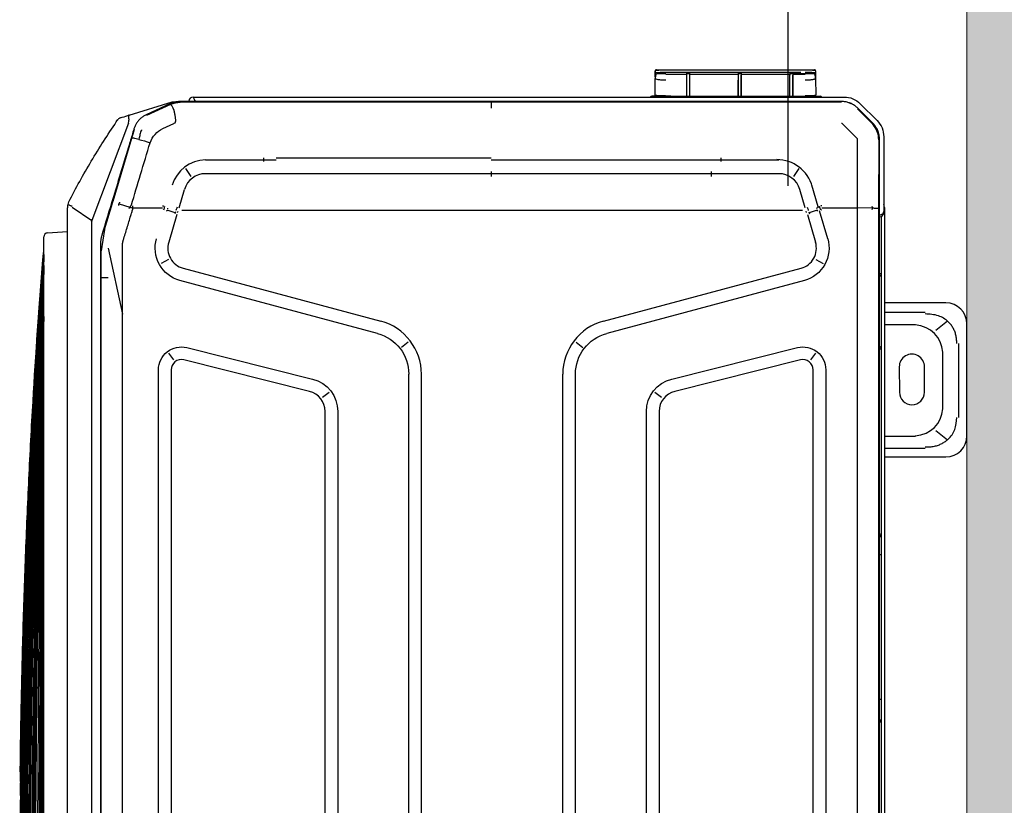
# Model space of a CAD drawing. Header units: millimetres. Extents: x 922208 to 1069538, y -182208 to -99877.
# Tile 29 of 256: x 970288 to 970754, y -173406 to -173034. Entities that reach past the tile are written whole.
import ezdxf

# ---------------------------------------------------------------- set-up
doc = ezdxf.new("R2010")
doc.units = ezdxf.units.MM
doc.header["$MEASUREMENT"] = 0
doc.linetypes.add('HIDDEN', pattern=[20, 10, -10])
for name, color, linetype, lineweight in [('IS_KLIM_FREON', 6, 'GAS_LINE', 35), ('IS_POWRÓT', 5, 'HIDDEN', 30), ('Nowe_220-A Ściany_Nr_pióra__19', 255, 'Continuous', 0), ('Nowe_220-A Ściany_Nr_pióra__27', 7, 'Continuous', 25)]:
    doc.layers.add(name, color=color, linetype=linetype, lineweight=lineweight)
doc.layers.add('IS_KLIM_urządzenia', color=3, linetype='Continuous')
doc.linetypes.add('GAS_LINE', pattern='A,12.7,-5.08,["GAS",Standard,S=2.54,R=0,X=-2.54,Y=-1.27],-6.35', length=24.13)

# ---------------------------------------------------------------- blocks, each defined once
blk = doc.blocks.new('parter01')
at = {"layer": 'Nowe_220-A Ściany_Nr_pióra__19', "linetype": 'Continuous', "lineweight": 0}
blk.add_hatch(color=255, dxfattribs=at).paths.add_polyline_path([(971106.55073, -117780.02068), (971106.55073, -113250.02068), (970736.55073, -113250.02068), (970736.55073, -117780.02068)])
at = {"layer": 'Nowe_220-A Ściany_Nr_pióra__27', "color": 7, "linetype": 'Continuous', "lineweight": 0}
blk.add_lwpolyline([(970736.55073, -113250.02068), (970736.55073, -118030.02068)], dxfattribs=at)
blk = doc.blocks.new('G$CE471A013')
at = {"linetype": 'Continuous'}
for p, q in [((-52.435, 41.216), (-57.735, 41.216)), ((-56.811, 40.816), (-53.307, 40.816)), ((-58.735, 40.216), (-58.735, 37.301)), ((-57.87, 40.295), (-57.426, 39.746)), ((-52.692, 39.746), (-52.248, 40.295)), ((-51.435, 37.301), (-51.435, 40.216)), ((-53.717, 40.077), (-56.401, 40.077)), ((-58.291, 37.3), (-58.291, 39.241)), ((-54.497, 39.198), (-55.697, 39.206)), ((-51.827, 39.241), (-51.827, 37.3)), ((-57.694, 38.769), (-57.694, 37.301)), ((-52.424, 37.301), (-52.424, 38.769)), ((-55.697, 38.006), (-54.497, 38.013)), ((-68.168, 36.156), (-67.37, 36.954)), ((-66.881, 36.958), (-66.893, 36.986)), ((-66.606, 37.271), (-63.067, 37.271)), ((23.598, 37.069), (-66.48, 37.069)), ((-66.462, 37.035), (-66.435, 37.035)), ((-66.435, 37.034), (-63.211, 37.029)), ((-63.256, 37.301), (6.245, 37.301)), ((-63.211, 37.029), (-21.491, 37.029)), ((-63.067, 37.271), (-63.006, 37.271)), ((-62.823, 37.151), (6.095, 37.151)), ((-46.818, 37.069), (-46.818, 37.151)), ((-39.955, 37.069), (-39.955, 37.151)), ((-67.244, 36.753), (-67.954, 36.043)), ((-67.906, 36.045), (-67.231, 36.718)), ((-63.222, 36.747), (-63.229, 36.025)), ((-67.906, 36.045), (-67.926, 36.025)), ((-63.231, 34.339), (-63.231, 36.025)), ((-68.16, 35.682), (-68.187, 35.693)), ((-68.485, 4.539), (-68.485, 35.393)), ((-68.27, 35.28), (-68.27, 3.917)), ((-68.237, 35.268), (-68.237, 18.659)), ((-61.773, 34.614), (-63.101, 34.22)), ((-68.528, 33.352), (-68.528, 34.252)), ((-63.275, 34.162), (-64.302, 33.869)), ((-63.22, 34.09), (-63.293, 34.234)), ((-63.128, 34.119), (-62.999, 33.739)), ((-60.791, 34.052), (-60.595, 34.401)), ((-55.564, 34.525), (12.681, 34.525)), ((-69.729, 34.04), (-69.624, 34.041)), ((-69.623, 34.041), (-69.624, 34.041)), ((-69.364, 34.043), (-68.578, 34.051)), ((-68.528, 33.852), (-68.558, 33.852)), ((-63.012, 33.616), (-63.073, 33.593)), ((-62.913, 33.65), (-61.603, 34.039)), ((-56.03, 33.809), (-56.346, 34.056)), ((12.681, 33.925), (-55.564, 33.925)), ((-69.778, 26.937), (-69.778, 33.546)), ((-69.66, 26.936), (-69.662, 33.348)), ((-69.661, 32.97), (-69.661, 33.348)), ((-69.587, 33.547), (-69.586, 32.971)), ((-69.574, 32.977), (-69.574, 33.547)), ((-68.528, 27.182), (-68.528, 33.352)), ((-65.097, 33.248), (-64.718, 32.988)), ((-63.243, 33.54), (-64.111, 33.292)), ((-63.11, 33.418), (-63.11, 29.549)), ((-57.867, 23.986), (-60.377, 33.353)), ((-59.798, 33.508), (-57.288, 24.142)), ((-55.124, 27.223), (-56.612, 33.184)), ((-56.03, 33.329), (-54.542, 27.368)), ((-69.645, 32.97), (-69.661, 32.97)), ((-69.66, 30.52), (-69.661, 32.82)), ((-69.645, 32.82), (-69.661, 32.82)), ((-69.585, 32.971), (-69.58, 32.976)), ((-69.584, 32.97), (-69.584, 32.82)), ((-69.573, 30.526), (-69.574, 32.82)), ((-68.528, 32.97), (-69.514, 32.97)), ((-68.528, 32.819), (-69.514, 32.82)), ((-68.553, 32.977), (-69.28, 32.98)), ((-65.503, 29.549), (-65.503, 32.296)), ((-64.853, 32.296), (-64.853, 29.549)), ((-69.644, 30.52), (-69.66, 30.52)), ((-69.66, 30.384), (-69.644, 30.384)), ((-69.66, 28.083), (-69.66, 30.384)), ((-69.584, 30.521), (-69.579, 30.526)), ((-69.579, 30.378), (-69.584, 30.382)), ((-69.583, 30.519), (-69.583, 30.384)), ((-69.573, 28.084), (-69.573, 30.377)), ((-68.528, 30.519), (-69.513, 30.519)), ((-68.528, 30.384), (-69.513, 30.384)), ((-68.553, 30.526), (-69.279, 30.53)), ((-68.553, 30.377), (-69.279, 30.373)), ((-65.61, 29.549), (-65.426, 29.549)), ((-65.503, 29.112), (-65.503, 29.549)), ((-64.853, 29.549), (-64.853, 29.112)), ((-63.11, 29.549), (-63.11, 7.87)), ((-65.503, 18.659), (-65.503, 29.112)), ((-64.717, 29.112), (-64.95, 29.112)), ((-64.853, 29.112), (-64.853, 18.659)), ((-69.66, 28.083), (-69.644, 28.083)), ((-69.582, 28.084), (-69.582, 27.934)), ((-68.528, 28.084), (-69.513, 28.084)), ((-69.659, 27.933), (-69.644, 27.933)), ((-69.659, 26.936), (-69.659, 27.933)), ((-69.583, 27.932), (-69.578, 27.927)), ((-69.572, 26.937), (-69.573, 27.926)), ((-68.528, 27.934), (-69.513, 27.934)), ((-69.278, 27.923), (-68.553, 27.927)), ((-68.528, 27.182), (-68.528, 26.282)), ((-68.558, 26.632), (-68.528, 26.632)), ((-54.509, 26.429), (-54.262, 26.745)), ((-53.591, 26.625), (10.708, 26.625)), ((-69.621, 26.443), (-69.729, 26.444)), ((-69.729, 26.444), (-69.621, 26.443)), ((-68.578, 26.433), (-69.362, 26.441)), ((-68.578, 26.432), (-69.362, 26.44)), ((10.708, 26.025), (-53.591, 26.025)), ((-56.871, 22.685), (-56.627, 23.003)), ((-21.491, 22.659), (-55.356, 22.659)), ((-21.491, 22.059), (-55.356, 22.059)), ((-68.237, 18.659), (-68.237, 6.47)), ((-65.61, 8.47), (-65.61, 18.659)), ((-64.95, 18.659), (-64.717, 18.659)), ((-64.853, 18.659), (-64.853, 7.87)), ((-21.391, 15.359), (-55.356, 15.359)), ((-56.871, 14.734), (-56.627, 14.416)), ((-21.391, 14.759), (-55.356, 14.759)), ((-60.377, 4.066), (-57.867, 13.432)), ((-57.288, 13.277), (-59.798, 3.911)), ((-53.591, 11.393), (10.708, 11.393)), ((-54.262, 10.674), (-54.509, 10.989)), ((10.708, 10.793), (-53.591, 10.793)), ((-56.612, 4.235), (-55.124, 10.196)), ((-54.542, 10.051), (-56.03, 4.09)), ((-65.503, 7.87), (-65.503, 8.47)), ((-65.61, 7.87), (-65.426, 7.87)), ((-65.503, 5.123), (-65.503, 7.87)), ((-64.853, 7.87), (-64.853, 5.123)), ((-63.11, 7.87), (-63.11, 4.001)), ((-68.237, 6.47), (-68.237, 3.923)), ((-68.27, 4.339), (-68.285, 4.339)), ((-65.097, 4.171), (-64.718, 4.43)), ((-68.257, 3.543), (-68.257, 3.8)), ((-63.243, 3.878), (-64.111, 4.126)), ((-63.012, 3.803), (-63.073, 3.826)), ((-62.913, 3.769), (-61.603, 3.38)), ((-67.63, 1.51), (-68.257, 3.543)), ((-68.245, 3.686), (-68.217, 3.692)), ((-68.172, 3.467), (-67.645, 2.317)), ((-67.621, 2.341), (-68.14, 3.475)), ((-66.99, 3.095), (-67.234, 3.626)), ((-63.226, 3.33), (-63.183, 3.316)), ((-62.999, 3.679), (-63.128, 3.299)), ((-60.791, 3.367), (-60.595, 3.017)), ((-56.346, 3.363), (-56.03, 3.61)), ((-55.564, 3.493), (12.681, 3.493)), ((-63.231, 1.667), (-63.231, 3.08)), ((12.681, 2.893), (-55.564, 2.893)), ((-67.353, 1.978), (-67.373, 1.954)), ((-67.249, 1.476), (-62.642, -0.258)), ((-63.552, 0.74), (-66.539, 1.639)), ((-63.424, 1.025), (-63.272, 1.544)), ((-61.319, 0.514), (-58.196, 1.188)), ((-62.213, 0.335), (-63.453, 0.711)), ((-59.916, 0.514), (-59.916, 0.179)), ((-62.213, 0.335), (-61.199, 0.184)), ((-61.726, 0.155), (-61.717, 0.191)), ((-61.567, 0.144), (18.685, 0.144)), ((-59.916, 0.184), (-61.199, 0.184)), ((-21.391, 0.184), (-59.916, 0.184)), ((-63.27, -1.193), (-62.633, -0.27)), ((-0.517, -0.263), (-62.643, -0.263)), ((-0.367, -1.413), (-63.178, -1.413)), ((-62.054, -2.359), (-62.12, -1.413)), ((-57.042, -2.545), (-61.855, -2.545)), ((-58.757, -2.545), (-58.757, -2.545)), ((-7.032, -2.545), (-57.042, -2.545))]:
    blk.add_line(p, q, dxfattribs=at)
for centre, radius, start, end in [((-57.735, 40.216), 1, 90, 180), ((-52.435, 40.216), 1, 0, 90), ((-55.701, 38.606), 0.6, 89.6384, 270.3616), ((-54.501, 38.606), 0.592, 270.3616, 89.6384), ((-63.256, 37.001), 0.3, 90, 115.8413), ((-63.006, 37.071), 0.2, 0, 90), ((-61.324, 33.099), 0.98, 15, 106.5295), ((-55.564, 33.445), 0.48, 90, 194.0167), ((-53.591, 27.605), 0.98, 194.0166, 270), ((-55.356, 24.659), 2.6, 195, 270), ((-55.356, 12.759), 2.6, 90, 165), ((-53.591, 9.813), 0.98, 90, 165.9834), ((-68.285, 4.539), 0.2, 180, 270), ((-61.324, 4.319), 0.98, 253.4705, 345), ((-55.564, 3.973), 0.48, 165.9833, 270), ((-67.307, 1.142), 0.2, 197.1413, 235.5064), ((-61.855, -2.345), 0.2, 184, 270)]:
    blk.add_arc(centre, radius, start, end, dxfattribs=at)
at = {"linetype": 'Continuous', "extrusion": (0, 0, -1)}
for centre, radius, start, end in [((66.606, 36.191), 1.08, 45, 90), ((67.405, 35.393), 1.08, 0, 45), ((61.324, 33.099), 1.58, 73.4706, 165), ((55.564, 33.445), 1.08, 345.9834, 90), ((53.591, 27.605), 1.58, 270, 345.9834), ((55.356, 24.659), 2, 270, 345), ((55.356, 12.759), 2, 15, 90), ((53.591, 9.813), 1.58, 14.0166, 90), ((55.564, 3.973), 1.08, 270, 14.0166), ((61.324, 4.319), 1.58, 195, 286.5294)]:
    blk.add_arc(centre, radius, start, end, dxfattribs=at)
at = {"linetype": 'Continuous'}
for centre, major_axis, ratio, start_param, end_param in [((-55.906, 38.207), (1.268, -1.569), 0.803018, 2.633487, 3.831894), ((-54.211, 38.207), (-1.268, -1.569), 0.803018, 2.451291, 3.649699), ((-63.067, 37.071), (0, -0.2), 0.831479, 1.570796, 3.141593), ((-47.823, 36.801), (0, 0.35), 0.690452, 6.119579, 6.283185), ((-68.428, 34.252), (0.1, 0), 1, 2.168878, 3.141593), ((-63.025, 33.944), (-1.913, -0.585), 0.178321, 4.710906, 4.798331), ((-62.672, 32.781), (-1.893, -0.646), 0.706819, 4.683881, 4.712375), ((-69.728, 33.99), (-0.05, 0), 1, 5.572775, 6.283185), ((-69.728, 33.99), (-0.05, 0), 1, 4.722432, 5.271942), ((-69.566, 33.543), (0, 0.7), 0.01995, 0.882039, 1.565858), ((-63.755, 32.198), (1.764, 0), 0.995519, 1.850018, 3.141593), ((-63.807, 32.296), (1.046, 0), 0.995519, 1.865841, 3.141593), ((-69.635, 32.971), (0.05, 0.0002), 0.017455, 4.162534, 6.265658), ((-69.383, 32.979), (0.494, 0.002), 0.017455, 4.153807, 4.444433), ((-69.383, 32.829), (0.494, 0.002), 0.017455, 4.153807, 4.444433), ((-69.38, 32.977), (0.2, 0.001), 0.017455, 1.047121, 3.124066), ((-68.578, 32.976), (0.05, 0.0002), 0.017455, 6.283104, 7.330301), ((-69.634, 30.521), (0.05, 0.0002), 0.017455, 4.162534, 6.265658), ((-69.634, 30.383), (-0.05, 0.0002), 0.017455, 3.15913, 5.262255), ((-69.383, 30.528), (0.494, 0.002), 0.017455, 4.153807, 4.444433), ((-69.383, 30.375), (-0.494, 0.002), 0.017455, 4.980355, 5.270981), ((-69.379, 30.527), (0.2, 0.001), 0.017455, 1.047121, 3.124066), ((-69.379, 30.377), (-0.2, 0.001), 0.017455, 0.017538, 2.094482), ((-68.578, 30.525), (0.05, 0.0002), 0.017455, 6.283104, 7.330301), ((-68.578, 30.378), (-0.05, 0.0002), 0.017455, 2.094477, 3.141674), ((-69.382, 28.075), (-0.494, 0.002), 0.017455, 4.980355, 5.270981), ((-69.633, 27.932), (-0.05, 0.0002), 0.017455, 3.15913, 5.262255), ((-69.382, 27.925), (-0.494, 0.002), 0.017455, 4.980355, 5.270981), ((-69.378, 27.926), (-0.2, 0.001), 0.017455, 0.017538, 2.094482), ((-68.578, 27.928), (-0.05, 0.0002), 0.017455, 2.094477, 3.141674), ((-69.728, 26.494), (-0.05, 0), 1, 0, 0.71037), ((-69.728, 26.494), (-0.05, 0), 1, 1.011256, 1.560766), ((-68.578, 26.383), (-0.05, 0), 1, 3.141593, 4.702359), ((-68.428, 26.282), (-0.1, 0), 1, 0, 0.972715), ((-63.863, 5.123), (1.64, 0), 0.995519, 3.141593, 4.441128), ((-63.807, 5.123), (1.046, 0), 0.995519, 3.141593, 4.417344), ((-62.672, 4.635), (-1.919, 0.564), 0.705879, 1.540462, 1.56897), ((-63.025, 3.474), (-1.913, 0.585), 0.178321, 1.484854, 1.57228)]:
    blk.add_ellipse(centre, major_axis=major_axis, ratio=ratio, start_param=start_param, end_param=end_param, dxfattribs=at)
for centre, major_axis, ratio in [((-68.253, 31.674), (0, -0.25), 0.017452), ((-68.253, 8.118), (0, 0.25), 0.017453)]:
    blk.add_ellipse(centre, major_axis=major_axis, ratio=ratio, dxfattribs=at)
for points, knots in [([(-56.811, 40.73), (-56.879, 40.73), (-57.013, 40.729), (-57.207, 40.695), (-57.389, 40.639), (-57.556, 40.558), (-57.708, 40.456), (-57.931, 40.251), (-58.174, 39.848), (-58.197, 39.452), (-58.21, 39.241)], [0, 0, 0, 0, 0.088396, 0.173346, 0.25543, 0.335293, 0.413632, 0.491185, 0.72797, 1, 1, 1, 1]), ([(-51.908, 39.241), (-51.908, 39.315), (-51.908, 39.459), (-51.94, 39.667), (-51.994, 39.861), (-52.07, 40.037), (-52.164, 40.195), (-52.353, 40.428), (-52.729, 40.688), (-53.109, 40.716), (-53.307, 40.73)], [0, 0, 0, 0, 0.095854, 0.186885, 0.2735, 0.35617, 0.435439, 0.51192, 0.746033, 1, 1, 1, 1]), ([(-66.48, 37.069), (-66.537, 37.067), (-66.65, 37.062), (-66.815, 37.021), (-66.972, 36.956), (-67.118, 36.868), (-67.202, 36.791), (-67.244, 36.753)], [0, 0, 0, 0, 0.199971, 0.399955, 0.599953, 0.799968, 1, 1, 1, 1]), ([(-66.462, 37.034), (-66.58, 37.034), (-66.698, 37.016), (-66.918, 36.942), (-67.02, 36.889), (-67.143, 36.798), (-67.174, 36.772), (-67.204, 36.744)], [0, 0, 0, 0, 0.434849, 0.434849, 0.850781, 0.850781, 1, 1, 1, 1]), ([(-63.228, 36.744), (-63.228, 36.769), (-63.227, 36.822), (-63.224, 36.893), (-63.22, 36.964), (-63.215, 37.012), (-63.211, 37.032), (-63.209, 37.034), (-63.208, 37.034)], [0, 0, 0, 0, 0.15377, 0.321137, 0.499606, 0.749362, 0.923428, 1, 1, 1, 1]), ([(-60.124, 37.07), (-60.124, 37.072), (-60.121, 37.095), (-60.115, 37.138), (-60.112, 37.146), (-60.11, 37.151)], [0, 0, 0, 0, 0.03411, 0.430836, 1, 1, 1, 1]), ([(-60.11, 37.151), (-60.089, 37.148), (-60.053, 37.143), (-60.007, 37.11), (-59.984, 37.083), (-59.975, 37.07)], [0, 0, 0, 0, 0.421216, 0.760733, 1, 1, 1, 1]), ([(-56.683, 37.073), (-56.667, 37.09), (-56.616, 37.134), (-56.56, 37.144), (-56.522, 37.151)], [0, 0, 0, 0, 0.322756, 1, 1, 1, 1]), ([(-56.522, 37.151), (-56.525, 37.149), (-56.529, 37.145), (-56.536, 37.119), (-56.539, 37.092), (-56.541, 37.076), (-56.541, 37.073)], [0, 0, 0, 0, 0.364896, 0.677617, 0.93837, 1, 1, 1, 1]), ([(-47.783, 37.146), (-47.752, 37.139), (-47.677, 37.121), (-47.618, 37.07), (-47.584, 37.04)], [0, 0, 0, 0, 0.419101, 1, 1, 1, 1]), ([(-47.74, 37.071), (-47.74, 37.074), (-47.74, 37.077), (-47.741, 37.1), (-47.745, 37.116), (-47.759, 37.135), (-47.766, 37.141), (-47.779, 37.145), (-47.781, 37.146), (-47.783, 37.146)], [0, 0, 0, 0, 0.074579, 0.074579, 0.595541, 0.595541, 0.936378, 0.936378, 1, 1, 1, 1]), ([(-39.051, 37.04), (-39.027, 37.061), (-38.983, 37.101), (-38.911, 37.134), (-38.865, 37.143), (-38.845, 37.147)], [0, 0, 0, 0, 0.405811, 0.73919, 1, 1, 1, 1]), ([(-38.846, 37.147), (-38.859, 37.145), (-38.867, 37.14), (-38.883, 37.125), (-38.888, 37.112), (-38.892, 37.088), (-38.892, 37.079), (-38.892, 37.069)], [0, 0, 0, 0, 0.330097, 0.330097, 0.779008, 0.779008, 1, 1, 1, 1]), ([(-67.954, 36.043), (-67.992, 36.002), (-68.068, 35.918), (-68.156, 35.772), (-68.221, 35.615), (-68.262, 35.449), (-68.267, 35.336), (-68.27, 35.28)], [0, 0, 0, 0, 0.200001, 0.400001, 0.599999, 0.799999, 1, 1, 1, 1]), ([(-63.143, 34.328), (-63.143, 34.329), (-63.143, 34.329), (-63.143, 34.33), (-63.143, 34.331), (-63.143, 34.332), (-63.142, 34.333), (-63.14, 34.336), (-63.138, 34.337), (-63.136, 34.339)], [0, 0, 0, 0, 0.093535, 0.093535, 0.207433, 0.207433, 0.397418, 0.397418, 1, 1, 1, 1]), ([(-69.731, 34.037), (-69.736, 34.037), (-69.744, 34.036), (-69.757, 34.031), (-69.768, 34.021), (-69.773, 34.013), (-69.775, 34.008)], [0, 0, 0, 0, 0.240387, 0.490724, 0.746129, 1, 1, 1, 1]), ([(-69.729, 34.04), (-69.731, 34.037), (-69.736, 34.032), (-69.741, 33.995), (-69.745, 33.949), (-69.749, 33.872), (-69.755, 33.742), (-69.755, 33.61), (-69.755, 33.546)], [0, 0, 0, 0, 0.163877, 0.30578, 0.42579, 0.524061, 0.77284, 1, 1, 1, 1]), ([(-69.662, 33.547), (-69.662, 33.576), (-69.662, 33.635), (-69.66, 33.722), (-69.657, 33.805), (-69.652, 33.897), (-69.645, 33.996), (-69.636, 34.023), (-69.631, 34.038)], [0, 0, 0, 0, 0.113787, 0.231188, 0.353199, 0.480712, 0.706712, 1, 1, 1, 1]), ([(-69.624, 34.041), (-69.611, 34.041), (-69.571, 34.041), (-69.476, 34.042), (-69.42, 34.043), (-69.364, 34.043)], [0, 0, 0, 0, 0.5, 0.5, 1, 1, 1, 1]), ([(-69.364, 34.043), (-69.382, 34.042), (-69.425, 34.04), (-69.489, 34.03), (-69.537, 34.017), (-69.563, 34.005), (-69.571, 33.999), (-69.574, 33.996)], [0, 0, 0, 0, 0.208735, 0.500317, 0.75027, 0.886014, 1, 1, 1, 1]), ([(-69.364, 34.043), (-69.358, 34.041), (-69.346, 34.036), (-69.329, 33.999), (-69.315, 33.953), (-69.299, 33.876), (-69.284, 33.747), (-69.282, 33.611), (-69.28, 33.547)], [0, 0, 0, 0, 0.170313, 0.316827, 0.439664, 0.539052, 0.783475, 1, 1, 1, 1]), ([(-68.553, 33.554), (-68.553, 33.585), (-68.554, 33.65), (-68.555, 33.743), (-68.557, 33.831), (-68.561, 33.927), (-68.57, 34.026), (-68.575, 34.042), (-68.578, 34.051)], [0, 0, 0, 0, 0.110388, 0.22525, 0.346033, 0.473982, 0.692647, 1, 1, 1, 1]), ([(-69.755, 26.937), (-69.755, 26.906), (-69.755, 26.843), (-69.754, 26.75), (-69.751, 26.662), (-69.747, 26.568), (-69.741, 26.47), (-69.733, 26.453), (-69.729, 26.444)], [0, 0, 0, 0, 0.112037, 0.228343, 0.350117, 0.478408, 0.69584, 1, 1, 1, 1]), ([(-69.628, 26.446), (-69.631, 26.452), (-69.636, 26.464), (-69.643, 26.504), (-69.647, 26.552), (-69.653, 26.63), (-69.659, 26.755), (-69.66, 26.877), (-69.66, 26.936)], [0, 0, 0, 0, 0.155708, 0.294413, 0.416247, 0.521413, 0.769796, 1, 1, 1, 1]), ([(-69.66, 26.936), (-69.66, 26.936), (-69.66, 26.936), (-69.66, 26.935), (-69.66, 26.935), (-69.66, 26.935), (-69.66, 26.935), (-69.66, 26.935), (-69.66, 26.935), (-69.66, 26.935), (-69.66, 26.935), (-69.66, 26.935), (-69.66, 26.935), (-69.66, 26.935), (-69.659, 26.935), (-69.659, 26.935), (-69.659, 26.935), (-69.659, 26.935), (-69.659, 26.935), (-69.659, 26.935), (-69.659, 26.936), (-69.659, 26.936), (-69.659, 26.936), (-69.659, 26.936)], [0, 0, 0, 0, 0.260232, 0.260232, 0.390152, 0.390152, 0.455589, 0.455589, 0.478138, 0.478138, 0.494719, 0.494719, 0.511416, 0.511416, 0.530341, 0.530341, 0.56043, 0.56043, 0.637843, 0.637843, 0.878219, 0.878219, 1, 1, 1, 1]), ([(-69.278, 26.937), (-69.278, 26.906), (-69.279, 26.841), (-69.284, 26.748), (-69.291, 26.659), (-69.304, 26.563), (-69.33, 26.465), (-69.35, 26.45), (-69.362, 26.441)], [0, 0, 0, 0, 0.106421, 0.217828, 0.336261, 0.463423, 0.684856, 1, 1, 1, 1]), ([(-68.578, 26.433), (-68.576, 26.435), (-68.573, 26.44), (-68.568, 26.477), (-68.564, 26.523), (-68.558, 26.601), (-68.555, 26.731), (-68.554, 26.866), (-68.553, 26.93)], [0, 0, 0, 0, 0.165725, 0.30897, 0.429832, 0.528492, 0.775962, 1, 1, 1, 1]), ([(-69.775, 26.476), (-69.773, 26.471), (-69.768, 26.463), (-69.757, 26.453), (-69.744, 26.447), (-69.736, 26.446), (-69.731, 26.447)], [0, 0, 0, 0, 0.253869, 0.509276, 0.759614, 1, 1, 1, 1]), ([(-69.444, 26.441), (-69.471, 26.442), (-69.497, 26.442), (-69.568, 26.443), (-69.608, 26.443), (-69.621, 26.443)], [0, 0, 0, 0, 0.333624, 0.333624, 1, 1, 1, 1]), ([(-69.572, 26.487), (-69.568, 26.485), (-69.561, 26.479), (-69.534, 26.467), (-69.487, 26.453), (-69.423, 26.443), (-69.38, 26.441), (-69.362, 26.441)], [0, 0, 0, 0, 0.114672, 0.250015, 0.500029, 0.791569, 1, 1, 1, 1]), ([(-68.485, 4.539), (-68.482, 4.54), (-68.478, 4.542), (-68.441, 4.559), (-68.377, 4.586), (-68.314, 4.615), (-68.274, 4.633), (-68.27, 4.635)], [0, 0, 0, 0, 0.211963, 0.434536, 0.670027, 0.964306, 1, 1, 1, 1]), ([(-68.27, 3.917), (-68.268, 3.865), (-68.263, 3.762), (-68.23, 3.61), (-68.191, 3.514), (-68.172, 3.467)], [0, 0, 0, 0, 0.333328, 0.666661, 1, 1, 1, 1]), ([(-68.139, 3.478), (-68.202, 3.616), (-68.237, 3.769), (-68.237, 3.922), (-68.237, 3.923), (-68.237, 3.923)], [0, 0, 0, 0, 0.999505, 0.999505, 1, 1, 1, 1]), ([(-67.882, 3.629), (-67.905, 3.617), (-67.954, 3.591), (-68.019, 3.555), (-68.083, 3.516), (-68.133, 3.483), (-68.141, 3.477), (-68.144, 3.474)], [0, 0, 0, 0, 0.154479, 0.322184, 0.503043, 0.755741, 1, 1, 1, 1]), ([(-67.234, 3.626), (-67.24, 3.639), (-67.253, 3.665), (-67.285, 3.697), (-67.327, 3.71), (-67.385, 3.713), (-67.442, 3.708), (-67.498, 3.7), (-67.554, 3.692), (-67.624, 3.68), (-67.734, 3.66), (-67.815, 3.644), (-67.869, 3.634)], [0, 0, 0, 0, 0.063444, 0.125641, 0.187787, 0.250691, 0.375621, 0.43817, 0.500642, 0.625445, 0.750334, 1, 1, 1, 1]), ([(-63.143, 3.09), (-63.143, 3.09), (-63.143, 3.09), (-63.143, 3.089), (-63.143, 3.088), (-63.143, 3.087), (-63.142, 3.086), (-63.14, 3.083), (-63.138, 3.081), (-63.136, 3.08)], [0, 0, 0, 0, 0.093535, 0.093535, 0.207433, 0.207433, 0.397418, 0.397418, 1, 1, 1, 1]), ([(-63.371, 1.611), (-63.853, 1.756), (-64.335, 1.901), (-65.319, 2.197), (-65.821, 2.349), (-66.322, 2.5)], [0, 0, 0, 0, 0.489998, 0.489998, 1, 1, 1, 1]), ([(-67.645, 2.317), (-67.622, 2.272), (-67.576, 2.182), (-67.483, 2.059), (-67.374, 1.949), (-67.251, 1.857), (-67.117, 1.782), (-67.022, 1.75), (-66.975, 1.733)], [0, 0, 0, 0, 0.164732, 0.332464, 0.501556, 0.670288, 0.836962, 1, 1, 1, 1]), ([(-66.935, 2.088), (-66.93, 2.086), (-66.924, 2.084), (-66.849, 2.059), (-66.778, 2.037), (-66.635, 1.999), (-66.564, 1.982), (-66.486, 1.966), (-66.482, 1.966), (-66.477, 1.965)], [0, 0, 0, 0, 0.036866, 0.036866, 0.504699, 0.504699, 0.970315, 0.970315, 1, 1, 1, 1]), ([(-66.477, 1.965), (-66.49, 1.918), (-66.502, 1.872), (-66.521, 1.791), (-66.528, 1.754), (-66.538, 1.694), (-66.541, 1.671), (-66.541, 1.644), (-66.539, 1.637), (-66.536, 1.633), (-66.536, 1.633), (-66.535, 1.633)], [0, 0, 0, 0, 0.2609, 0.2609, 0.5218, 0.5218, 0.782701, 0.782701, 0.970671, 0.970671, 1, 1, 1, 1]), ([(-67.498, 1.083), (-67.535, 1.203), (-67.572, 1.322), (-67.616, 1.464), (-67.623, 1.487), (-67.63, 1.51)], [0, 0, 0, 0, 0.83827, 0.83827, 1, 1, 1, 1]), ([(-67.63, 1.51), (-67.63, 1.509), (-67.63, 1.509), (-67.626, 1.499), (-67.616, 1.49), (-67.582, 1.479), (-67.559, 1.476), (-67.503, 1.475), (-67.469, 1.478), (-67.42, 1.485), (-67.406, 1.487), (-67.392, 1.49)], [0, 0, 0, 0, 0.003941, 0.003941, 0.301622, 0.301622, 0.599603, 0.599603, 0.892581, 0.892581, 1, 1, 1, 1]), ([(-67.249, 1.476), (-67.253, 1.478), (-67.257, 1.479), (-67.304, 1.494), (-67.351, 1.499), (-67.392, 1.49)], [0, 0, 0, 0, 0.086433, 0.086433, 1, 1, 1, 1]), ([(-66.975, 1.733), (-66.924, 1.718), (-66.873, 1.702), (-66.618, 1.625), (-66.414, 1.564), (-65.393, 1.255), (-64.576, 1.007), (-63.133, 0.57), (-62.507, 0.38), (-61.881, 0.19)], [0, 0, 0, 0, 0.030057, 0.030057, 0.150285, 0.150285, 0.631198, 0.631198, 1, 1, 1, 1]), ([(-63.352, 1.601), (-63.34, 1.592), (-63.315, 1.572), (-63.263, 1.537), (-63.223, 1.513), (-63.196, 1.497)], [0, 0, 0, 0, 0.24998, 0.499983, 1, 1, 1, 1]), ([(-63.325, 1.671), (-63.294, 1.669), (-63.232, 1.666), (-63.17, 1.665), (-63.139, 1.664)], [0, 0, 0, 0, 0.499978, 1, 1, 1, 1]), ([(-61.71, 1.231), (-61.807, 1.26), (-61.999, 1.319), (-62.288, 1.406), (-62.577, 1.494), (-62.77, 1.552), (-62.905, 1.593), (-62.943, 1.605), (-63.033, 1.632), (-63.085, 1.648), (-63.136, 1.663)], [0, 0, 0, 0, 0.202609, 0.405217, 0.607826, 0.810435, 0.810435, 0.891478, 0.891478, 1, 1, 1, 1]), ([(-63.642, -1.299), (-64.293, -0.958), (-64.934, -0.598), (-66.193, 0.161), (-66.811, 0.559), (-67.416, 0.974)], [0, 0, 0, 0, 0.5, 0.5, 1, 1, 1, 1]), ([(-63.36, 1.017), (-63.366, 1.016), (-63.377, 1.015), (-63.4, 1.019), (-63.428, 1.026), (-63.462, 1.037), (-63.481, 1.05), (-63.491, 1.056)], [0, 0, 0, 0, 0.124243, 0.250098, 0.500245, 0.750313, 1, 1, 1, 1]), ([(-61.881, 0.19), (-61.829, 0.177), (-61.727, 0.15), (-61.62, 0.146), (-61.567, 0.144)], [0, 0, 0, 0, 0.498926, 1, 1, 1, 1]), ([(-62.706, -0.265), (-62.705, -0.265), (-62.704, -0.265), (-62.684, -0.265), (-62.664, -0.265), (-62.644, -0.265)], [0, 0, 0, 0, 0.032778, 0.032778, 1, 1, 1, 1]), ([(-62.644, -0.265), (-62.641, -0.253), (-62.639, -0.241), (-62.637, -0.229), (-62.637, -0.228), (-62.637, -0.228)], [0, 0, 0, 0, 0.960053, 0.960053, 1, 1, 1, 1]), ([(-62.644, -0.265), (-62.622, -0.275), (-62.601, -0.285), (-62.579, -0.295), (-62.578, -0.296), (-62.578, -0.296)], [0, 0, 0, 0, 0.968586, 0.968586, 1, 1, 1, 1]), ([(-63.178, -1.413), (-63.178, -1.413), (-63.179, -1.413), (-63.182, -1.413), (-63.184, -1.413), (-63.196, -1.413), (-63.206, -1.413), (-63.275, -1.41), (-63.334, -1.402), (-63.392, -1.39)], [0, 0, 0, 0, 0.008756, 0.008756, 0.040334, 0.040334, 0.177893, 0.177893, 1, 1, 1, 1]), ([(-63.388, -1.36), (-63.387, -1.357), (-63.385, -1.355), (-63.373, -1.33), (-63.36, -1.303), (-63.334, -1.259), (-63.323, -1.243), (-63.31, -1.227)], [0, 0, 0, 0, 0.07944, 0.07944, 0.676385, 0.676385, 1, 1, 1, 1]), ([(-63.318, -1.212), (-63.321, -1.211), (-63.325, -1.211), (-63.329, -1.211), (-63.329, -1.211), (-63.33, -1.211)], [0, 0, 0, 0, 0.895907, 0.895907, 1, 1, 1, 1]), ([(-63.314, -1.199), (-63.314, -1.2), (-63.314, -1.2), (-63.315, -1.204), (-63.316, -1.208), (-63.318, -1.212)], [0, 0, 0, 0, 0.075095, 0.075095, 1, 1, 1, 1]), ([(-63.318, -1.212), (-63.311, -1.226), (-63.304, -1.24), (-63.296, -1.253), (-63.296, -1.253), (-63.296, -1.254)], [0, 0, 0, 0, 0.958709, 0.958709, 1, 1, 1, 1]), ([(-32.037, -3.261), (-36.938, -3.218), (-41.838, -3.138), (-51.533, -2.903), (-56.327, -2.75), (-61.119, -2.546)], [0, 0, 0, 0, 0.505409, 0.505409, 1, 1, 1, 1]), ([(-61.118, -2.551), (-56.329, -2.844), (-51.536, -3.059), (-41.841, -3.378), (-36.939, -3.481), (-32.037, -3.525)], [0, 0, 0, 0, 0.494599, 0.494599, 1, 1, 1, 1]), ([(-32.037, -3.496), (-36.939, -3.451), (-41.841, -3.35), (-51.536, -3.04), (-56.329, -2.832), (-61.118, -2.551)], [0, 0, 0, 0, 0.505401, 0.505401, 1, 1, 1, 1]), ([(-61.118, -2.551), (-56.329, -2.832), (-51.536, -3.039), (-41.841, -3.349), (-36.939, -3.45), (-32.037, -3.494)], [0, 0, 0, 0, 0.494599, 0.494599, 1, 1, 1, 1]), ([(-32.037, -3.553), (-36.94, -3.512), (-41.841, -3.407), (-51.536, -3.079), (-56.33, -2.856), (-61.118, -2.552)], [0, 0, 0, 0, 0.505401, 0.505401, 1, 1, 1, 1]), ([(-32.037, -3.526), (-36.939, -3.483), (-41.841, -3.38), (-51.536, -3.06), (-56.329, -2.845), (-61.118, -2.552)], [0, 0, 0, 0, 0.505401, 0.505401, 1, 1, 1, 1]), ([(-32.037, -3.6), (-36.94, -3.563), (-41.842, -3.457), (-51.537, -3.114), (-56.33, -2.879), (-61.118, -2.553)], [0, 0, 0, 0, 0.505401, 0.505401, 1, 1, 1, 1]), ([(-32.037, -3.578), (-36.94, -3.538), (-41.842, -3.433), (-51.537, -3.097), (-56.33, -2.868), (-61.118, -2.553)], [0, 0, 0, 0, 0.505401, 0.505401, 1, 1, 1, 1]), ([(-32.037, -3.619), (-36.94, -3.585), (-41.843, -3.48), (-51.538, -3.13), (-56.331, -2.889), (-61.118, -2.554)], [0, 0, 0, 0, 0.505401, 0.505401, 1, 1, 1, 1]), ([(-32.037, -3.39), (-36.939, -3.345), (-41.84, -3.252), (-51.533, -2.975), (-56.326, -2.793), (-61.115, -2.549)], [0, 0, 0, 0, 0.505465, 0.505465, 1, 1, 1, 1]), ([(-61.106, -2.549), (-56.319, -2.779), (-51.53, -2.951), (-41.839, -3.214), (-36.938, -3.303), (-32.037, -3.348)], [0, 0, 0, 0, 0.494375, 0.494375, 1, 1, 1, 1]), ([(-39.382, -3.21), (-41.835, -3.167), (-44.287, -3.114), (-51.511, -2.928), (-56.282, -2.766), (-61.051, -2.55)], [0, 0, 0, 0, 0.339395, 0.339395, 1, 1, 1, 1]), ([(-32.037, -3.111), (-36.937, -3.076), (-41.838, -3.01), (-51.506, -2.824), (-56.274, -2.704), (-61.042, -2.546)], [0, 0, 0, 0, 0.50677, 0.50677, 1, 1, 1, 1]), ([(-32.037, -3.058), (-36.937, -3.025), (-41.837, -2.966), (-51.506, -2.797), (-56.274, -2.688), (-61.041, -2.545)], [0, 0, 0, 0, 0.506778, 0.506778, 1, 1, 1, 1]), ([(-61.021, -2.546), (-56.261, -2.688), (-51.499, -2.795), (-41.837, -2.964), (-36.937, -3.023), (-32.037, -3.056)], [0, 0, 0, 0, 0.492868, 0.492868, 1, 1, 1, 1]), ([(-32.037, -3.349), (-36.938, -3.305), (-41.839, -3.215), (-51.494, -2.953), (-56.248, -2.782), (-61, -2.554)], [0, 0, 0, 0, 0.507485, 0.507485, 1, 1, 1, 1]), ([(-32.037, -3.213), (-36.938, -3.173), (-41.838, -3.097), (-51.488, -2.878), (-56.237, -2.737), (-60.984, -2.551)], [0, 0, 0, 0, 0.507767, 0.507767, 1, 1, 1, 1]), ([(-60.984, -2.551), (-56.237, -2.736), (-51.488, -2.877), (-41.838, -3.095), (-36.938, -3.17), (-32.037, -3.211)], [0, 0, 0, 0, 0.492233, 0.492233, 1, 1, 1, 1]), ([(-60.984, -2.552), (-56.237, -2.752), (-51.488, -2.903), (-41.839, -3.136), (-36.938, -3.216), (-32.037, -3.259)], [0, 0, 0, 0, 0.492233, 0.492233, 1, 1, 1, 1]), ([(-32.037, -2.947), (-34.87, -2.932), (-37.702, -2.91), (-43.368, -2.851), (-46.201, -2.816), (-51.866, -2.73), (-54.699, -2.68), (-58.666, -2.597), (-59.8, -2.572), (-60.934, -2.546)], [0, 0, 0, 0, 0.294057, 0.294057, 0.58814, 0.58814, 0.882227, 0.882227, 1, 1, 1, 1]), ([(-60.894, -2.547), (-58.354, -2.605), (-55.814, -2.657), (-50.519, -2.751), (-47.764, -2.792), (-42.254, -2.862), (-39.498, -2.891), (-35.174, -2.926), (-33.606, -2.936), (-32.037, -2.945)], [0, 0, 0, 0, 0.264103, 0.264103, 0.550513, 0.550513, 0.836923, 0.836923, 1, 1, 1, 1]), ([(-36.523, -3.657), (-37.477, -3.646), (-39.655, -3.612), (-43.056, -3.531), (-46.726, -3.409), (-50.395, -3.252), (-55.081, -3.004), (-58.542, -2.766), (-60.779, -2.585)], [0, 0, 0, 0, 0.11788, 0.269085, 0.420289, 0.571494, 0.722699, 1, 1, 1, 1]), ([(-54.409, -2.619), (-55.794, -2.605), (-57.18, -2.589), (-59.248, -2.563), (-59.931, -2.554), (-60.615, -2.545)], [0, 0, 0, 0, 0.669634, 0.669634, 1, 1, 1, 1]), ([(-60.501, -2.547), (-57.467, -2.586), (-54.433, -2.62), (-49.709, -2.664), (-48.019, -2.679), (-42.949, -2.718), (-39.569, -2.739), (-34.805, -2.76), (-33.421, -2.765), (-32.037, -2.77)], [0, 0, 0, 0, 0.319801, 0.319801, 0.497905, 0.497905, 0.854114, 0.854114, 1, 1, 1, 1]), ([(-32.037, -2.713), (-34.859, -2.706), (-37.681, -2.696), (-41.915, -2.677), (-43.326, -2.67), (-47.56, -2.647), (-50.382, -2.629), (-55.564, -2.59), (-57.923, -2.569), (-60.283, -2.546)], [0, 0, 0, 0, 0.299747, 0.299747, 0.449624, 0.449624, 0.749381, 0.749381, 1, 1, 1, 1]), ([(-60.283, -2.546), (-58.036, -2.568), (-55.79, -2.587), (-52.212, -2.614), (-50.88, -2.623), (-46.883, -2.65), (-44.219, -2.664), (-38.89, -2.689), (-36.225, -2.699), (-33.053, -2.707), (-32.545, -2.709), (-32.037, -2.71)], [0, 0, 0, 0, 0.238571, 0.238571, 0.380065, 0.380065, 0.663055, 0.663055, 0.946044, 0.946044, 1, 1, 1, 1]), ([(-32.037, -3.463), (-36.939, -3.418), (-41.84, -3.319), (-51.147, -3.031), (-55.552, -2.852), (-59.955, -2.614)], [0, 0, 0, 0, 0.526489, 0.526489, 1, 1, 1, 1]), ([(-36.416, -3.652), (-40.589, -3.601), (-44.763, -3.485), (-52.262, -3.158), (-55.59, -2.969), (-58.914, -2.726)], [0, 0, 0, 0, 0.556048, 0.556048, 1, 1, 1, 1]), ([(-58.595, -2.749), (-55.376, -2.981), (-52.152, -3.162), (-44.756, -3.484), (-40.581, -3.6), (-36.405, -3.652)], [0, 0, 0, 0, 0.435984, 0.435984, 1, 1, 1, 1]), ([(-58.452, -2.755), (-55.219, -2.983), (-51.984, -3.161), (-44.514, -3.48), (-40.279, -3.596), (-36.043, -3.648)], [0, 0, 0, 0, 0.433408, 0.433408, 1, 1, 1, 1]), ([(-36.066, -3.648), (-40.298, -3.596), (-44.529, -3.48), (-51.964, -3.162), (-55.17, -2.986), (-58.372, -2.761)], [0, 0, 0, 0, 0.568697, 0.568697, 1, 1, 1, 1]), ([(-58.091, -2.545), (-55.347, -2.562), (-52.602, -2.575), (-48.884, -2.591), (-47.911, -2.595), (-44.991, -2.607), (-43.045, -2.613), (-39.152, -2.625), (-37.205, -2.63), (-34.185, -2.636), (-33.111, -2.638), (-32.037, -2.639)], [0, 0, 0, 0, 0.31601, 0.31601, 0.42808, 0.42808, 0.652219, 0.652219, 0.876357, 0.876357, 1, 1, 1, 1]), ([(-57.423, -2.786), (-53.865, -2.995), (-50.304, -3.157), (-41.842, -3.456), (-36.94, -3.562), (-32.037, -3.599)], [0, 0, 0, 0, 0.420951, 0.420951, 1, 1, 1, 1]), ([(-32.037, -2.583), (-36.954, -2.579), (-41.87, -2.572), (-49.186, -2.558), (-51.586, -2.553), (-53.986, -2.547)], [0, 0, 0, 0, 0.672022, 0.672022, 1, 1, 1, 1]), ([(-56.809, -2.838), (-53.456, -3.04), (-50.1, -3.198), (-41.843, -3.499), (-36.94, -3.605), (-32.037, -3.636)], [0, 0, 0, 0, 0.406561, 0.406561, 1, 1, 1, 1]), ([(-56.729, -2.835), (-53.402, -3.029), (-50.073, -3.182), (-41.843, -3.479), (-36.94, -3.585), (-32.037, -3.619)], [0, 0, 0, 0, 0.40464, 0.40464, 1, 1, 1, 1]), ([(-34.126, -3.648), (-38.681, -3.606), (-43.236, -3.494), (-50.098, -3.221), (-52.408, -3.111), (-54.717, -2.979)], [0, 0, 0, 0, 0.663309, 0.663309, 1, 1, 1, 1]), ([(-35.398, -3.646), (-39.741, -3.597), (-44.084, -3.482), (-50.496, -3.215), (-52.567, -3.113), (-54.638, -2.993)], [0, 0, 0, 0, 0.676819, 0.676819, 1, 1, 1, 1]), ([(-54.636, -3.017), (-52.753, -3.131), (-50.87, -3.228), (-48.481, -3.333), (-47.975, -3.354), (-47.469, -3.374)], [0, 0, 0, 0, 0.788325, 0.788325, 1, 1, 1, 1]), ([(-53.301, -3.067), (-51.669, -3.156), (-50.036, -3.233), (-44.057, -3.482), (-39.707, -3.597), (-35.357, -3.646)], [0, 0, 0, 0, 0.273091, 0.273091, 1, 1, 1, 1]), ([(-51.456, -3.137), (-49.886, -3.212), (-48.315, -3.278), (-41.843, -3.518), (-36.941, -3.623), (-32.037, -3.65)], [0, 0, 0, 0, 0.242783, 0.242783, 1, 1, 1, 1]), ([(-48.23, -3.208), (-47.734, -3.227), (-47.238, -3.245), (-41.842, -3.432), (-36.94, -3.537), (-32.037, -3.577)], [0, 0, 0, 0, 0.091941, 0.091941, 1, 1, 1, 1]), ([(-36.544, -3.604), (-39.945, -3.553), (-43.345, -3.464), (-46.826, -3.335), (-46.909, -3.332), (-46.992, -3.329)], [0, 0, 0, 0, 0.976248, 0.976248, 1, 1, 1, 1])]:
    blk.add_open_spline(points, degree=3, knots=knots, dxfattribs=at)
for points, degree in [([(-67.232, 36.724), (-67.223, 36.733), (-67.214, 36.742), (-67.205, 36.751)], 3), ([(-63.32, 36.7), (-63.289, 36.715), (-63.259, 36.729), (-63.228, 36.744)], 3), ([(-63.228, 36.744), (-63.198, 36.729), (-63.168, 36.714), (-63.138, 36.7)], 3), ([(-66.522, 36.008), (-66.752, 35.779), (-66.981, 35.549), (-67.211, 35.32)], 3), ([(-66.466, 36.031), (-66.488, 36.031), (-66.507, 36.023), (-66.522, 36.008)], 3), ([(-63.326, 36.025), (-64.372, 36.027), (-65.419, 36.029), (-66.466, 36.031)], 3), ([(-63.325, 36.025), (-63.325, 36.025), (-63.325, 36.025), (-63.326, 36.025)], 3), ([(-63.137, 36.025), (-63.2, 36.025), (-63.262, 36.025), (-63.325, 36.025)], 3), ([(-63.137, 36.025), (-63.137, 36.025), (-63.137, 36.025), (-63.136, 36.025)], 3), ([(-21.491, 36.025), (-63.136, 36.025)], 1), ([(-67.211, 35.32), (-67.226, 35.305), (-67.234, 35.287), (-67.234, 35.265)], 3), ([(-63.325, 34.339), (-63.325, 34.317), (-63.322, 34.295), (-63.315, 34.274)], 3), ([(-63.074, 34.136), (-63.074, 34.137), (-63.074, 34.137), (-63.074, 34.137)], 3), ([(-69.778, 33.546), (-69.778, 33.59), (-69.778, 33.676), (-69.778, 33.757), (-69.778, 33.829), (-69.778, 33.891), (-69.778, 33.939), (-69.778, 33.973), (-69.778, 33.99), (-69.778, 33.99)], 2), ([(-69.631, 34.038), (-69.628, 34.039), (-69.626, 34.04), (-69.624, 34.041)], 3), ([(-69.615, 34.04), (-69.625, 34.041)], 1), ([(-69.577, 33.988), (-69.578, 33.983), (-69.58, 33.96), (-69.581, 33.923), (-69.582, 33.873), (-69.583, 33.813), (-69.584, 33.744), (-69.585, 33.668), (-69.585, 33.588), (-69.585, 33.547)], 2), ([(-63.266, 33.645), (-63.214, 33.66), (-63.163, 33.677), (-63.113, 33.696)], 3), ([(-63.052, 33.72), (-63.017, 33.733), (-62.981, 33.746), (-62.944, 33.757)], 3), ([(-69.778, 26.494), (-69.778, 26.494), (-69.778, 26.511), (-69.778, 26.544), (-69.778, 26.593), (-69.778, 26.654), (-69.778, 26.727), (-69.778, 26.808), (-69.778, 26.893), (-69.778, 26.937)], 2), ([(-69.583, 26.936), (-69.583, 26.896), (-69.583, 26.816), (-69.582, 26.74), (-69.581, 26.671), (-69.58, 26.611), (-69.579, 26.561), (-69.577, 26.524), (-69.576, 26.5), (-69.575, 26.496)], 2), ([(-69.621, 26.443), (-69.624, 26.444), (-69.626, 26.445), (-69.628, 26.446)], 3), ([(-63.266, 3.774), (-63.214, 3.759), (-63.163, 3.742), (-63.113, 3.722)], 3), ([(-68.144, 3.473), (-68.144, 3.473), (-68.144, 3.473), (-68.144, 3.474)], 3), ([(-67.869, 3.634), (-67.873, 3.633), (-67.878, 3.631), (-67.882, 3.629)], 3), ([(-63.074, 3.282), (-63.074, 3.282), (-63.074, 3.282), (-63.074, 3.282)], 3), ([(-63.052, 3.699), (-63.017, 3.685), (-62.981, 3.673), (-62.944, 3.662)], 3), ([(-66.322, 2.5), (-66.608, 2.594), (-66.864, 2.821), (-66.99, 3.095)], 3), ([(-63.325, 3.08), (-63.325, 3.101), (-63.322, 3.123), (-63.315, 3.144)], 3), ([(-66.477, 1.965), (-66.428, 2.14), (-66.376, 2.319), (-66.322, 2.5)], 3), ([(-66.477, 1.965), (-66.477, 1.965)], 1), ([(-66.535, 1.633), (-66.676, 1.675), (-66.816, 1.717), (-66.955, 1.758)], 3), ([(-63.352, 1.601), (-63.358, 1.606), (-63.364, 1.609), (-63.371, 1.611)], 3), ([(-63.284, 1.551), (-63.258, 1.585), (-63.242, 1.625), (-63.235, 1.667)], 3), ([(-63.136, 1.663), (-63.137, 1.664), (-63.138, 1.664), (-63.139, 1.664)], 3), ([(-67.416, 0.974), (-67.419, 0.976), (-67.421, 0.977), (-67.421, 0.977)], 3), ([(-63.491, 1.056), (-63.496, 1.061), (-63.501, 1.066), (-63.506, 1.07)], 3), ([(-63.34, 1.02), (-63.346, 1.019), (-63.353, 1.018), (-63.36, 1.017)], 3), ([(-21.391, 1.188), (-34.734, 1.188), (-48.077, 1.188), (-61.42, 1.188)], 3), ([(-63.548, 0.733), (-63.517, 0.724), (-63.486, 0.715), (-63.454, 0.705)], 3), ([(-63.392, -1.39), (-63.48, -1.37), (-63.564, -1.34), (-63.642, -1.299)], 3), ([(-60.984, -2.557), (-61.029, -2.554), (-61.074, -2.552), (-61.119, -2.549)], 3), ([(-61.119, -2.549), (-60.758, -2.569), (-60.398, -2.588), (-60.038, -2.606)], 3), ([(-61.118, -2.552), (-61.073, -2.555), (-61.028, -2.558), (-60.983, -2.561)], 3), ([(-61.118, -2.553), (-61.073, -2.556), (-61.028, -2.559), (-60.983, -2.562)], 3), ([(-61.117, -2.549), (-61.073, -2.551), (-61.029, -2.553), (-60.985, -2.555)], 3), ([(-61.052, -2.55), (-61.052, -2.55), (-61.052, -2.55)], 2), ([(-61.05, -2.559), (-61.05, -2.559), (-61.05, -2.559)], 2), ([(-56.489, -2.858), (-58.01, -2.768), (-59.53, -2.669), (-61.05, -2.559)], 3), ([(-61.05, -2.56), (-61.05, -2.56), (-61.05, -2.56)], 2), ([(-58.451, -2.742), (-59.317, -2.684), (-60.184, -2.624), (-61.05, -2.56)], 3), ([(-32.037, -3.003), (-41.686, -2.945), (-51.334, -2.803), (-60.98, -2.546)], 3), ([(-32.037, -2.832), (-41.595, -2.794), (-51.153, -2.706), (-60.71, -2.546)], 3), ([(-59.949, -2.614), (-59.446, -2.642), (-58.942, -2.668), (-58.439, -2.693)], 3), ([(-56.364, -2.556), (-56.965, -2.553), (-57.566, -2.549), (-58.167, -2.545)], 3), ([(-58.107, -2.774), (-56.601, -2.877), (-55.093, -2.969), (-53.585, -3.052)], 3), ([(-57.894, -2.783), (-56.895, -2.849), (-55.896, -2.911), (-54.896, -2.968)], 3), ([(-56.751, -2.85), (-57.061, -2.831), (-57.37, -2.812), (-57.679, -2.792)], 3), ([(-39.789, -2.869), (-42.145, -2.844), (-44.502, -2.813), (-46.859, -2.776)], 3), ([(-32.037, -2.642), (-35.976, -2.636), (-39.916, -2.626), (-43.855, -2.612)], 3), ([(-48.033, -3.288), (-49.878, -3.215), (-51.724, -3.13), (-53.569, -3.032)], 3), ([(-50.065, -3.188), (-51.204, -3.139), (-52.344, -3.084), (-53.483, -3.025)], 3), ([(-41.256, -3.247), (-38.183, -3.313), (-35.11, -3.36), (-32.037, -3.388)], 3), ([(-36.888, -3.582), (-40.167, -3.529), (-43.445, -3.442), (-46.721, -3.323)], 3), ([(-40.922, -3.533), (-38.628, -3.589), (-36.333, -3.627), (-34.038, -3.648)], 3), ([(-39.963, -3.342), (-37.321, -3.397), (-34.679, -3.437), (-32.037, -3.462)], 3), ([(-37.196, -3.36), (-35.477, -3.388), (-33.757, -3.41), (-32.037, -3.426)], 3), ([(-36.523, -3.657), (-36.522, -3.684)], 1), ([(-36.523, -3.657), (-36.523, -3.657), (-36.523, -3.657), (-36.523, -3.657)], 3), ([(-36.416, -3.652), (-36.412, -3.652), (-36.409, -3.652), (-36.405, -3.652)], 3), ([(-36.066, -3.648), (-36.058, -3.648), (-36.051, -3.648), (-36.043, -3.648)], 3), ([(-35.398, -3.646), (-35.384, -3.646), (-35.371, -3.646), (-35.357, -3.646)], 3)]:
    blk.add_open_spline(points, degree=degree, dxfattribs=at)
for points, weights, degree in [([(-68.242, 18.659), (-68.237, 18.659), (-67.953, 18.659)], [1, 0.828621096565, 1], 2), ([(-61.42, 1.188), (-61.519, 1.188), (-61.616, 1.202), (-61.71, 1.231)], [1, 0.992787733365, 0.992787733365, 1], 3)]:
    blk.add_rational_spline(points, weights, degree=degree, dxfattribs=at)

msp = doc.modelspace()

# ---------------------------------------------------------------- block references
at = {"layer": 'IS_POWRÓT', "color": 27, "linetype": 'ByBlock', "lineweight": 30}
msp.add_blockref('parter01', (0, -59685.16), dxfattribs=at)

# ---------------------------------------------------------------- next in the draw order: linework, layer by layer
at = {"layer": 'IS_KLIM_FREON', "lineweight": 25, "ltscale": 0.3}
msp.add_lwpolyline([(970651.84, -173112.83), (970651.84, -171228.2), (971106.55, -171228.2)], dxfattribs=at)

# ---------------------------------------------------------------- next in the draw order: block references
at = {"layer": 'IS_KLIM_urządzenia', "xscale": 10, "yscale": 10, "zscale": 10, "rotation": 270}
msp.add_blockref('G$CE471A013', (970324.39, -173755.64), dxfattribs=at)

doc.saveas('drawing.dxf')
